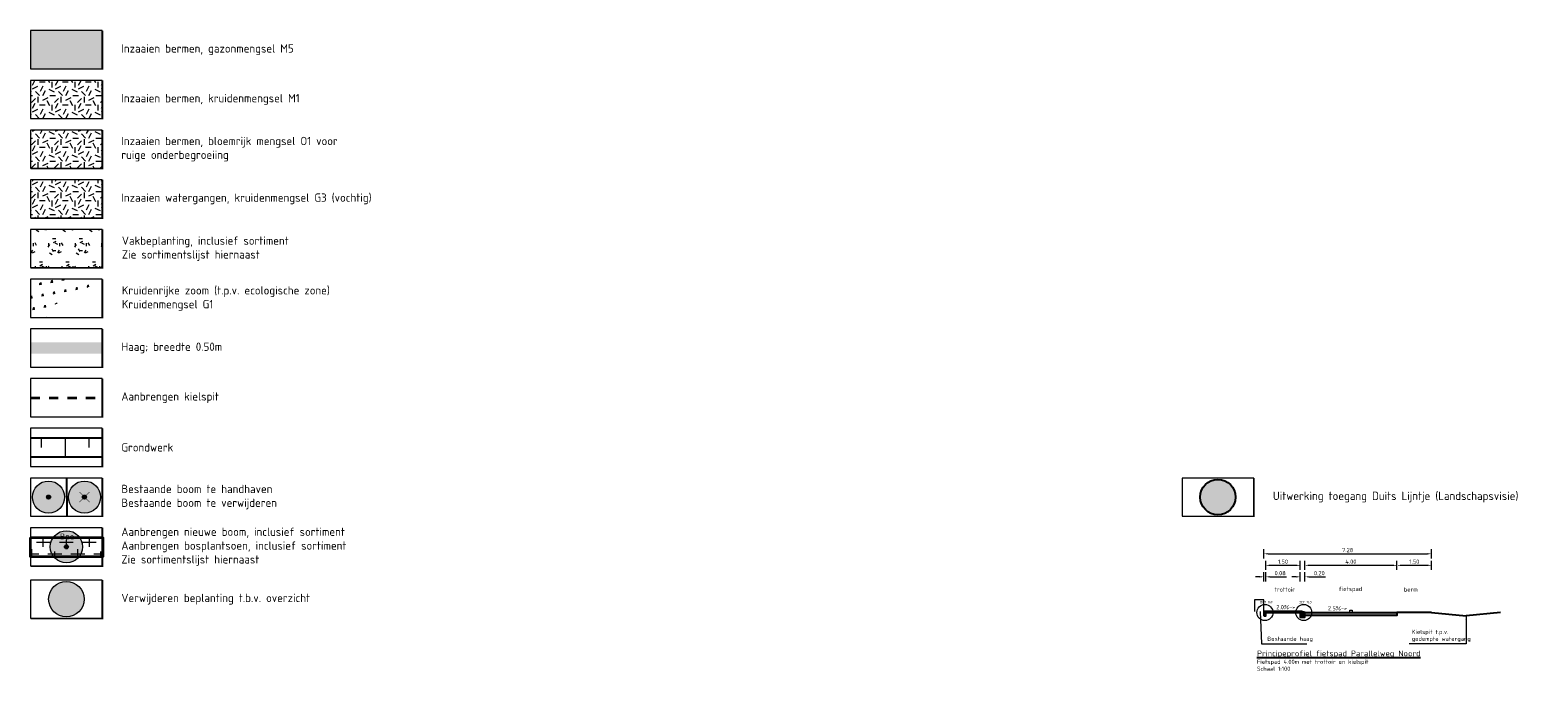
# Model space of a CAD drawing. Header units: metres. Extents: x 163543 to 168130, y 402678 to 405437.
# Tile 226 of 256: x 167816 to 167882, y 403396 to 403424. Entities that reach past the tile are written whole.
import ezdxf

# ---------------------------------------------------------------- set-up
doc = ezdxf.new("R2010")
doc.units = ezdxf.units.M
doc.linetypes.add('X-CA190022.004-UO-TXT_Legenda$0$XX-HIDDEN', pattern=[4, 2, -2])
doc.layers.get('0').update_dxf_attribs({"lineweight": 25})
for name, color, linetype, lineweight in [('X-CA190022.004-UO-DWP_Principeprofielen$0$B-WE-GR-HAAG-GD', 93, 'X-CA190022.004-UO-DWP_Principeprofielen$0$GR-HAAG1', 18), ('X-CA190022.004-UO-DWP_Principeprofielen$0$N-WE-GW-BERM-GD', 90, 'Continuous', 25), ('X-CA190022.004-UO-DWP_Principeprofielen$0$N-WE-VH-KANTOPSLUITING-GD', 7, 'Continuous', 25), ('X-CA190022.004-UO-DWP_Principeprofielen$0$N-WE-VH-KANTOPSLUITING-V', 253, 'Continuous', 0), ('X-CA190022.004-UO-DWP_Principeprofielen$0$N-WE-VH-KANTOPSLUITING_OPSLUITBAND-SD', 150, 'Continuous', 25), ('X-CA190022.004-UO-DWP_Principeprofielen$0$N-WE-VH-VERHARDING-GD', 7, 'Continuous', 25), ('X-CA190022.004-UO-DWP_Principeprofielen$0$N-WE-VW-MARKERING-GD', 7, 'Continuous', 18), ('X-CA190022.004-UO-DWP_Principeprofielen$0$X-XX-AL-M', 7, 'Continuous', 18), ('X-CA190022.004-UO-DWP_Principeprofielen$0$X-XX-AL-T18', 7, 'Continuous', 18), ('X-CA190022.004-UO-DWP_Principeprofielen$0$X-XX-AL-T18-DETAILVERWIJZING', 34, 'Continuous', 18), ('X-CA190022.004-UO-DWP_Principeprofielen$0$X-XX-AL-T18_verkanting', 7, 'Continuous', 18), ('X-CA190022.004-UO-DWP_Principeprofielen$0$X-XX-AL-T25', 7, 'Continuous', 25), ('X-CA190022.004-UO-TXT_Legenda$0$EEL_sortiment tekst BOMEN', 7, 'Continuous', 25), ('X-CA190022.004-UO-TXT_Legenda$0$EEL_toelichting beplantingsplan', 1, 'Continuous', 18), ('X-CA190022.004-UO-TXT_Legenda$0$EEL_vormgeving toegang DL', 150, 'Continuous', 25), ('X-CA190022.004-UO-TXT_Legenda$0$N-GV-GR-BEPLANTING_CULTUUR_VASTE PLANTENVAK-A-200', 92, 'Continuous', 18), ('X-CA190022.004-UO-TXT_Legenda$0$N-GV-GR-BOOM_SOLITAIR-G', 92, 'Continuous', 18), ('X-CA190022.004-UO-TXT_Legenda$0$N-WE-GR-BEPLANTING_CULTUUR_BOSPLANTSOEN-A-500', 92, 'Continuous', 18), ('X-CA190022.004-UO-TXT_Legenda$0$N-WE-GR-BEPLANTING_NATUUR_BOS-G', 90, 'Continuous', 35), ('X-CA190022.004-UO-TXT_Legenda$0$N-WE-GR-BOOM-S', 90, 'Continuous', 18), ('X-CA190022.004-UO-TXT_Legenda$0$N-WE-GR-KRUIDEN-A-250', 92, 'Continuous', 18), ('X-CA190022.004-UO-TXT_Legenda$0$N-WE-GW-TALUDARCERING-S', 90, 'Continuous', 25), ('X-CA190022.004-UO-TXT_Legenda$0$N-WE-GW-TALUDARCERING_KORT-G', 90, 'Continuous', 18), ('X-CA190022.004-UO-TXT_Legenda$0$N-WE-GW-TALUDARCERING_LANG-G', 90, 'Continuous', 18), ('X-CA190022.004-UO-TXT_Legenda$0$N-WE-GW-WATERGANG_BODEM-G', 90, 'Continuous', 25), ('X-CA190022.004-UO-TXT_Legenda$0$N-WE-GW-WATERGANG_GREPPEL_BODEM-G', 90, 'Continuous', 35), ('X-CA190022.004-UO-TXT_Legenda$0$N-WE-GW-WATERGANG_INSTEEK-G', 90, 'Continuous', 25), ('X-CA190022.004-UO-TXT_Legenda$0$X-XX-AL-LEGENDA-G', 7, 'Continuous', 18), ('X-CA190022.004-UO-TXT_Legenda$0$X-XX-AL-T18', 7, 'Continuous', 18)]:
    doc.layers.add(name, color=color, linetype=linetype, lineweight=lineweight)
for name, color, linetype, lineweight, transparency in [('X-CA190022.004-UO-DWP_Principeprofielen$0$N-WE-VH-VERHARDING-FIETSSTRAAT_ROOD-A', 13, 'Continuous', 0, 0.25), ('X-CA190022.004-UO-DWP_Principeprofielen$0$N-WE-VH-VERHARDING-TROTTOIR-A', 253, 'Continuous', 0, 0.25), ('X-CA190022.004-UO-TXT_Legenda$0$N-GV-GR-GRAS-A-200', 62, 'Continuous', 18, 0.5), ('X-CA190022.004-UO-TXT_Legenda$0$N-GV-GR-GRAS-A-200 GRASMENGSEL 01 KRUIDENMENGSEL', 44, 'Continuous', 18, 0.5), ('X-CA190022.004-UO-TXT_Legenda$0$N-GV-GR-GRAS-A-200 GRASMENGSEL G3 VOCHTIG', 122, 'Continuous', 18, 0.5), ('X-CA190022.004-UO-TXT_Legenda$0$N-GV-GR-HAAG_STRAK-G', 78, 'Continuous', 35, 0.5), ('X-CA190022.004-UO-TXT_Legenda$0$N-WE-GR-GROENSTROOK-A', 62, 'Continuous', 18, 0.5)]:
    doc.layers.add(name, color=color, linetype=linetype, lineweight=lineweight, transparency=transparency)
doc.layers.add('X-CA190022.004-UO-TXT_Legenda$0$B-WE-GR-BOOM-S AFKOMSTIG UIT DTM_v0.4', color=252, linetype='Continuous')
doc.layers.add('X-CA190022.004-UO-TXT_Legenda$0$V-WE-GR-BOOM-S', color=1, linetype='Continuous')
doc.styles.add('X-CA190022.004-UO-DWP_Principeprofielen$0$NLCS-ISO-M100-T18', font='NLCS-ISO.ttf', dxfattribs={"height": 0.18})
doc.styles.add('X-CA190022.004-UO-DWP_Principeprofielen$0$NLCS-ISO-M100-T25', font='NLCS-ISO.ttf', dxfattribs={"height": 0.25})
doc.styles.add('X-CA190022.004-UO-DWP_Principeprofielen$0$NLCS-ISO-M20-T18', font='NLCS-ISO.ttf', dxfattribs={"height": 0.036})
doc.styles.add('X-CA190022.004-UO-TXT_Legenda$0$NLCS-ISO', font='NLCS-ISO.ttf')
doc.styles.add('X-CA190022.004-UO-TXT_Legenda$0$NLCS-ISO-M200-T18', font='NLCS-ISO.ttf', dxfattribs={"height": 0.36})
doc.linetypes.add('X-CA190022.004-UO-DWP_Principeprofielen$0$GR-HAAG1', pattern='A,6,[176,NLCS.SHX,S=0.125,R=0,X=0,Y=0],-2', length=8)
doc.dimstyles.new('X-CA190022.004-UO-DWP_Principeprofielen$0$NLCS-M100-T18-PIJL_L2_H1', dxfattribs={"dimscale": 0.1, "dimtxt": 2.5, "dimasz": 1.8, "dimexe": 2, "dimexo": 2, "dimgap": 0.7, "dimtad": 1, "dimzin": 0, "dimdsep": 46, "dimtxsty": 'X-CA190022.004-UO-DWP_Principeprofielen$0$NLCS-ISO-M100-T18', "dimcen": 0, "dimdle": 2, "dimclrd": 256, "dimclre": 256, "dimclrt": 10, "dimadec": 1, "dimazin": 0, "dimtfac": 1, "dimtdec": 3, "dimtofl": 0, "dimtmove": 0, "dimatfit": 3, "dimfxl": 2, "dimfxlon": 1, "dimtfillclr": 256, "dimtolj": 1, "dimtzin": 0, "dimlwd": -1, "dimlwe": -1, "dimarcsym": 0})

# ---------------------------------------------------------------- blocks, each defined once
blk = doc.blocks.new('*U65')
at = {"layer": 'X-CA190022.004-UO-TXT_Legenda$0$N-WE-GW-TALUDARCERING_KORT-G'}
for p, q in [((167418.08, 403437.72), (167418.08, 403436.72)), ((167423.08, 403437.72), (167423.08, 403436.72))]:
    blk.add_line(p, q, dxfattribs=at)
at = {"layer": 'X-CA190022.004-UO-TXT_Legenda$0$N-WE-GW-TALUDARCERING_LANG-G'}
blk.add_line((167420.58, 403437.72), (167420.58, 403435.72), dxfattribs=at)
blk = doc.blocks.new('X-CA190022.004-UO-TXT_Legenda$0$SGR-BOOM_01-SO')
at = {"linetype": 'ByBlock', "lineweight": 18}
h = blk.add_hatch(color=0, dxfattribs=at)
h.dxf.hatch_style = 1
edge = h.paths.add_edge_path()
edge.add_arc((0, 0), 0.25, 0, 360)
at = {"color": 0, "linetype": 'ByBlock', "lineweight": 18}
for radius in [2, 0.25]:
    blk.add_circle((0, 0), radius, dxfattribs=at)
blk = doc.blocks.new('X-CA190022.004-UO-TXT_Legenda$0$IMGEOBoom')
at = {"transparency": 33554457}
h = blk.add_hatch(color=256, dxfattribs=at)
h.dxf.hatch_style = 1
edge = h.paths.add_edge_path()
edge.add_arc((0, 0), 100, 0, 360)
edge = h.paths.add_edge_path(flags=17)
edge.add_arc((0, 0), 12.5, 0, 360)
h = blk.add_hatch()
h.set_pattern_fill('ANGLE', color=256)
h.set_pattern_definition([(0, (0, 0), (0, 6.985), [5.08, -1.905]), (90, (0, 0), (-6.985, 4e-16), [5.08, -1.905])])
edge = h.paths.add_edge_path(flags=17)
edge.add_arc((0, 0), 12.5, 0, 360)
at = {"layer": 'X-CA190022.004-UO-TXT_Legenda$0$N-GV-GR-GRAS-A-200'}
h = blk.add_hatch(color=256, dxfattribs=at)
h.dxf.hatch_style = 1
edge = h.paths.add_edge_path(flags=17)
edge.add_arc((0, 0), 12.5, 0, 360)
at = {"xscale": 50, "yscale": 50, "zscale": 50}
blk.add_blockref('X-CA190022.004-UO-TXT_Legenda$0$SGR-BOOM_01-SO', (0, 0), dxfattribs=at)
blk = doc.blocks.new('X-CA190022.004-UO-TXT_Legenda$0$Te verwijderen boom')
at = {"ltscale": 0.1, "const_width": 0.05, "flags": 128}
for points in [[(-0.53, 0.53), (0.53, -0.53)], [(0.53, 0.53), (-0.53, -0.53)]]:
    blk.add_lwpolyline(points, dxfattribs=at)
blk = doc.blocks.new('X-CA190022.004-UO-TXT_Legenda$0$sfr nieuwe boom')
at = {"layer": 'X-CA190022.004-UO-TXT_Legenda$0$N-GV-GR-BOOM_SOLITAIR-G', "transparency": 33554470}
h = blk.add_hatch(color=256, dxfattribs=at)
h.dxf.hatch_style = 1
edge = h.paths.add_edge_path()
edge.add_arc((0, 0), 2, 0, 360)
at = {"layer": 'X-CA190022.004-UO-TXT_Legenda$0$N-GV-GR-BOOM_SOLITAIR-G'}
h = blk.add_hatch(color=256, dxfattribs=at)
h.dxf.hatch_style = 1
edge = h.paths.add_edge_path()
edge.add_arc((0, 0), 0.25, 0, 360)
for radius in [2, 0.25]:
    blk.add_circle((0, 0), radius, dxfattribs=at)
blk = doc.blocks.new('X-CA190022.004-UO-TXT_Legenda$0$blokje legenda')
at = {"layer": 'X-CA190022.004-UO-TXT_Legenda$0$X-XX-AL-LEGENDA-G', "const_width": 0.1, "flags": 128}
blk.add_lwpolyline([(7.55, 0), (7.55, -4.05), (0, -4.05)], dxfattribs=at)
at = {"layer": 'X-CA190022.004-UO-TXT_Legenda$0$X-XX-AL-LEGENDA-G', "flags": 128}
blk.add_lwpolyline([(0, 0), (0, -4), (7.5, -4), (7.5, 0)], close=True, dxfattribs=at)
blk = doc.blocks.new('X-CA190022.004-UO-DWP_Principeprofielen$0$5 20x20 band')
at = {"layer": 'X-CA190022.004-UO-DWP_Principeprofielen$0$N-WE-VH-KANTOPSLUITING-V'}
h = blk.add_hatch(color=256, dxfattribs=at)
h.dxf.hatch_style = 1
h.paths.add_polyline_path([(0, 0), (-0.15, 0.05), (-0.2, 0.05), (-0.2, -0.2), (0, -0.2)])
at = {"layer": 'X-CA190022.004-UO-DWP_Principeprofielen$0$N-WE-VH-KANTOPSLUITING-GD', "flags": 128}
blk.add_lwpolyline([(0, 0), (-0.15, 0.05), (-0.2, 0.05), (-0.2, -0.2), (0, -0.2)], close=True, dxfattribs=at)
blk = doc.blocks.new('X-CA190022.004-UO-DWP_Principeprofielen$0$N-SVH-KANTOPSLUITING_OPSLUITBAND_80X200-D')
blk.add_hatch(color=8).paths.add_polyline_path([(-0.08, -0.2), (0, -0.2), (0, 0), (-0.08, 0)])
at = {"flags": 128}
blk.add_lwpolyline([(-0.08, -0.2), (0, -0.2), (0, 0), (-0.08, 0)], close=True, dxfattribs=at)
blk = doc.blocks.new('*D685')
at = {"layer": 'X-CA190022.004-UO-DWP_Principeprofielen$0$X-XX-AL-M', "transparency": 16777216}
for p, q in [((167869.716, 403399.816), (167869.716, 403400.216)), ((167869.796, 403399.816), (167869.796, 403400.216)), ((167869.536, 403400.016), (167869.356, 403400.016)), ((167869.976, 403400.016), (167870.692, 403400.016))]:
    blk.add_line(p, q, dxfattribs=at)
for points in [[(167869.536, 403400.046), (167869.536, 403399.986), (167869.716, 403400.016)], [(167869.976, 403400.046), (167869.976, 403399.986), (167869.796, 403400.016)]]:
    blk.add_solid(points, dxfattribs=at)
at = {"layer": 'X-CA190022.004-UO-DWP_Principeprofielen$0$X-XX-AL-M', "transparency": 16777216, "insert": (167870.424, 403400.176), "char_height": 0.18, "attachment_point": 5, "style": 'X-CA190022.004-UO-DWP_Principeprofielen$0$NLCS-ISO-M100-T18'}
blk.add_mtext('\\A1;0.08', dxfattribs=at)
blk = doc.blocks.new('*D686')
at = {"layer": 'X-CA190022.004-UO-DWP_Principeprofielen$0$X-XX-AL-M', "transparency": 16777216}
for p, q in [((167869.796, 403400.316), (167869.796, 403400.716)), ((167869.976, 403400.516), (167871.116, 403400.516)), ((167871.296, 403400.316), (167871.296, 403400.716))]:
    blk.add_line(p, q, dxfattribs=at)
for points in [[(167869.976, 403400.546), (167869.976, 403400.486), (167869.796, 403400.516)], [(167871.116, 403400.546), (167871.116, 403400.486), (167871.296, 403400.516)]]:
    blk.add_solid(points, dxfattribs=at)
at = {"layer": 'X-CA190022.004-UO-DWP_Principeprofielen$0$X-XX-AL-M', "transparency": 16777216, "insert": (167870.546, 403400.676), "char_height": 0.18, "attachment_point": 5, "style": 'X-CA190022.004-UO-DWP_Principeprofielen$0$NLCS-ISO-M100-T18'}
blk.add_mtext('\\A1;1.50', dxfattribs=at)
blk = doc.blocks.new('*D687')
at = {"layer": 'X-CA190022.004-UO-DWP_Principeprofielen$0$X-XX-AL-M', "transparency": 16777216}
for p, q in [((167871.296, 403399.816), (167871.296, 403400.216)), ((167871.496, 403399.816), (167871.496, 403400.216)), ((167871.116, 403400.016), (167870.936, 403400.016)), ((167871.676, 403400.016), (167872.392, 403400.016))]:
    blk.add_line(p, q, dxfattribs=at)
for points in [[(167871.116, 403400.046), (167871.116, 403399.986), (167871.296, 403400.016)], [(167871.676, 403400.046), (167871.676, 403399.986), (167871.496, 403400.016)]]:
    blk.add_solid(points, dxfattribs=at)
at = {"layer": 'X-CA190022.004-UO-DWP_Principeprofielen$0$X-XX-AL-M', "transparency": 16777216, "insert": (167872.124, 403400.176), "char_height": 0.18, "attachment_point": 5, "style": 'X-CA190022.004-UO-DWP_Principeprofielen$0$NLCS-ISO-M100-T18'}
blk.add_mtext('\\A1;0.20', dxfattribs=at)
blk = doc.blocks.new('*D688')
at = {"layer": 'X-CA190022.004-UO-DWP_Principeprofielen$0$X-XX-AL-M', "transparency": 16777216}
for p, q in [((167871.496, 403400.316), (167871.496, 403400.716)), ((167871.676, 403400.516), (167875.316, 403400.516)), ((167875.496, 403400.316), (167875.496, 403400.716))]:
    blk.add_line(p, q, dxfattribs=at)
for points in [[(167871.676, 403400.546), (167871.676, 403400.486), (167871.496, 403400.516)], [(167875.316, 403400.546), (167875.316, 403400.486), (167875.496, 403400.516)]]:
    blk.add_solid(points, dxfattribs=at)
at = {"layer": 'X-CA190022.004-UO-DWP_Principeprofielen$0$X-XX-AL-M', "transparency": 16777216, "insert": (167873.496, 403400.676), "char_height": 0.18, "attachment_point": 5, "style": 'X-CA190022.004-UO-DWP_Principeprofielen$0$NLCS-ISO-M100-T18'}
blk.add_mtext('\\A1;4.00', dxfattribs=at)
blk = doc.blocks.new('*D1278')
at = {"layer": 'X-CA190022.004-UO-DWP_Principeprofielen$0$X-XX-AL-M', "transparency": 16777216}
for p, q in [((167875.496, 403400.316), (167875.496, 403400.716)), ((167875.676, 403400.516), (167876.816, 403400.516)), ((167876.996, 403400.316), (167876.996, 403400.716))]:
    blk.add_line(p, q, dxfattribs=at)
for points in [[(167875.676, 403400.546), (167875.676, 403400.486), (167875.496, 403400.516)], [(167876.816, 403400.546), (167876.816, 403400.486), (167876.996, 403400.516)]]:
    blk.add_solid(points, dxfattribs=at)
at = {"layer": 'X-CA190022.004-UO-DWP_Principeprofielen$0$X-XX-AL-M', "transparency": 16777216, "insert": (167876.246, 403400.676), "char_height": 0.18, "attachment_point": 5, "style": 'X-CA190022.004-UO-DWP_Principeprofielen$0$NLCS-ISO-M100-T18'}
blk.add_mtext('\\A1;1.50', dxfattribs=at)
blk = doc.blocks.new('*D689')
at = {"layer": 'X-CA190022.004-UO-DWP_Principeprofielen$0$X-XX-AL-M', "transparency": 16777216}
for p, q in [((167869.716, 403400.816), (167869.716, 403401.216)), ((167869.896, 403401.016), (167876.816, 403401.016)), ((167876.996, 403400.816), (167876.996, 403401.216))]:
    blk.add_line(p, q, dxfattribs=at)
for points in [[(167869.896, 403401.046), (167869.896, 403400.986), (167869.716, 403401.016)], [(167876.816, 403401.046), (167876.816, 403400.986), (167876.996, 403401.016)]]:
    blk.add_solid(points, dxfattribs=at)
at = {"layer": 'X-CA190022.004-UO-DWP_Principeprofielen$0$X-XX-AL-M', "transparency": 16777216, "insert": (167873.356, 403401.176), "char_height": 0.18, "attachment_point": 5, "style": 'X-CA190022.004-UO-DWP_Principeprofielen$0$NLCS-ISO-M100-T18'}
blk.add_mtext('\\A1;7.28', dxfattribs=at)

msp = doc.modelspace()

# ---------------------------------------------------------------- hatches: boundary and pattern name
at = {"layer": 'X-CA190022.004-UO-DWP_Principeprofielen$0$N-WE-VH-VERHARDING-FIETSSTRAAT_ROOD-A'}
h = msp.add_hatch(color=256, dxfattribs=at)
h.dxf.hatch_style = 1
h.paths.add_polyline_path([(167871.496, 403398.466), (167875.496, 403398.466), (167875.496, 403398.341), (167871.496, 403398.341)])
at = {"layer": 'X-CA190022.004-UO-DWP_Principeprofielen$0$N-WE-VH-VERHARDING-TROTTOIR-A'}
h = msp.add_hatch(color=256, dxfattribs=at)
h.dxf.hatch_style = 1
h.paths.add_polyline_path([(167869.796, 403398.516), (167869.796, 403398.471), (167871.296, 403398.471), (167871.296, 403398.516)])
at = {"layer": 'X-CA190022.004-UO-TXT_Legenda$0$EEL_toelichting beplantingsplan', "transparency": 33554457}
h = msp.add_hatch(color=256, dxfattribs=at)
h.dxf.hatch_style = 1
edge = h.paths.add_edge_path()
edge.add_arc((167817.72, 403399.046), 0.769, 0, 360)
at = {"layer": 'X-CA190022.004-UO-TXT_Legenda$0$EEL_vormgeving toegang DL', "transparency": 33554457}
h = msp.add_hatch(color=256, dxfattribs=at)
h.dxf.hatch_style = 1
edge = h.paths.add_edge_path()
edge.add_arc((167867.72, 403403.479), 0.769, 0, 360)
at = {"layer": 'X-CA190022.004-UO-TXT_Legenda$0$N-GV-GR-BEPLANTING_CULTUUR_VASTE PLANTENVAK-A-200'}
h = msp.add_hatch(dxfattribs=at)
h.set_pattern_fill('AGR-VASTEPLANTEN', color=256, scale=0.2, pattern_type=2)
h.set_pattern_definition([(0, (379.8503, -7.8115), (0.57735, 1), [0.133976, -1.020724]), (30, (379.9843, -7.81146), (0.5773504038, 0.9999997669), [0.133976, -1.866024]), (60, (380.1003, -7.7445), (-0.5773504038, 0.9999997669), [0.133976, -1.020724]), (90, (380.1673, -7.62845), (-0.57735, 1), [0.133976, -1.866024]), (120, (380.1673, -7.4945), (-1.1547004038, -2.331e-07), [0.133976, -1.020724]), (150, (380.1003, -7.37845), (-1.1547004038, 2.331e-07), [0.133976, -1.866024]), (180, (379.9843, -7.3115), (-0.57735, -1), [0.133976, -1.020724]), (210, (379.8503, -7.31146), (-0.5773504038, -0.9999997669), [0.133976, -1.866024]), (240, (379.7343, -7.3784), (0.5773504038, -0.9999997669), [0.133976, -1.020724]), (270, (379.6673, -7.4945), (0.57735, -1), [0.133976, -1.866024]), (300, (379.6673, -7.6284), (1.1547004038, 2.331e-07), [0.133976, -1.020724]), (330, (379.7343, -7.7445), (1.1547004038, -2.331e-07), [0.133976, -1.866024])])
h.paths.add_polyline_path([(167819.279, 403413.444), (167819.279, 403415.103), (167816.168, 403415.103), (167816.168, 403413.444)])
at = {"layer": 'X-CA190022.004-UO-TXT_Legenda$0$N-GV-GR-GRAS-A-200'}
h = msp.add_hatch(dxfattribs=at)
h.set_pattern_fill('AGR-GRAS_02-SO', color=256, scale=0.1, pattern_type=2)
h.set_pattern_definition([(0, (0, -1.0848), (1, 1), [0.25, -0.75]), (0, (0.55, -0.4848), (1, 1), [0.25, -0.75]), (90, (0.1, -0.7348), (-1, 1), [0.25, -0.75]), (90, (0.5, -0.3848), (-1, 1), [0.25, -0.75]), (45, (0.2, -0.3848), (0, 1), [0.25, -1.164213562]), (135, (0.55, -1.0848), (-1, 0), [0.25, -1.164213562]), (26.5650512, (0.25, -0.7848), (1, 4e-10), [0.25, -1.986067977]), (26.5650512, (0.7, -0.2848), (1, 4e-10), [0.25, -1.986067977]), (63.43494882, (0.7, -1.0848), (5e-11, 1), [0.25, -1.986067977]), (63.43494882, (0.25, -0.6348), (5e-11, 1), [0.25, -1.986067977]), (63.43494882, (0.6, -0.8848), (5e-11, 1), [0.25, -1.986067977]), (116.5650512, (0, -0.5348), (-4e-10, 1), [0.25, -1.986067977]), (153.43494882, (0.2, -0.9348), (-1, 5e-11), [0.25, -1.986067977])])
h.paths.add_polyline_path([(167819.279, 403421.579), (167816.168, 403421.579), (167816.168, 403419.921), (167819.279, 403419.921)])
at = {"layer": 'X-CA190022.004-UO-TXT_Legenda$0$N-GV-GR-GRAS-A-200 GRASMENGSEL 01 KRUIDENMENGSEL'}
h = msp.add_hatch(dxfattribs=at)
h.set_pattern_fill('AGR-GRAS_02-SO', color=256, scale=0.1, pattern_type=2)
h.set_pattern_definition([(0, (0, 1.0741), (1, 1), [0.25, -0.75]), (0, (0.55, 1.6741), (1, 1), [0.25, -0.75]), (90, (0.1, 1.4241), (-1, 1), [0.25, -0.75]), (90, (0.5, 1.7741), (-1, 1), [0.25, -0.75]), (45, (0.2, 1.77406), (0, 1), [0.25, -1.164213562]), (135, (0.55, 1.07406), (-1, 0), [0.25, -1.164213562]), (26.5650512, (0.25, 1.37406), (1, 4e-10), [0.25, -1.986067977]), (26.5650512, (0.7, 1.87406), (1, 4e-10), [0.25, -1.986067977]), (63.43494882, (0.7, 1.07406), (5e-11, 1), [0.25, -1.986067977]), (63.43494882, (0.25, 1.52406), (5e-11, 1), [0.25, -1.986067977]), (63.43494882, (0.6, 1.27406), (5e-11, 1), [0.25, -1.986067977]), (116.5650512, (0, 1.62406), (-4e-10, 1), [0.25, -1.986067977]), (153.43494882, (0.2, 1.22406), (-1, 5e-11), [0.25, -1.986067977])])
h.paths.add_polyline_path([(167819.279, 403419.421), (167816.168, 403419.421), (167816.168, 403417.762), (167819.279, 403417.762)])
at = {"layer": 'X-CA190022.004-UO-TXT_Legenda$0$N-GV-GR-GRAS-A-200 GRASMENGSEL G3 VOCHTIG'}
h = msp.add_hatch(dxfattribs=at)
h.set_pattern_fill('AGR-GRAS_02-SO', color=256, scale=0.1, pattern_type=2)
h.set_pattern_definition([(0, (0, -3.2437), (1, 1), [0.25, -0.75]), (0, (0.55, -2.6437), (1, 1), [0.25, -0.75]), (90, (0.1, -2.8937), (-1, 1), [0.25, -0.75]), (90, (0.5, -2.5437), (-1, 1), [0.25, -0.75]), (45, (0.2, -2.5437), (0, 1), [0.25, -1.164213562]), (135, (0.55, -3.2437), (-1, 0), [0.25, -1.164213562]), (26.5650512, (0.25, -2.9437), (1, 4e-10), [0.25, -1.986067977]), (26.5650512, (0.7, -2.4437), (1, 4e-10), [0.25, -1.986067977]), (63.43494882, (0.7, -3.2437), (5e-11, 1), [0.25, -1.986067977]), (63.43494882, (0.25, -2.7937), (5e-11, 1), [0.25, -1.986067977]), (63.43494882, (0.6, -3.0437), (5e-11, 1), [0.25, -1.986067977]), (116.5650512, (0, -2.6937), (-4e-10, 1), [0.25, -1.986067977]), (153.43494882, (0.2, -3.0937), (-1, 5e-11), [0.25, -1.986067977])])
h.paths.add_polyline_path([(167819.279, 403417.262), (167816.168, 403417.262), (167816.168, 403415.603), (167819.279, 403415.603)])
at = {"layer": 'X-CA190022.004-UO-TXT_Legenda$0$N-GV-GR-HAAG_STRAK-G'}
h = msp.add_hatch(color=256, dxfattribs=at)
h.dxf.hatch_style = 1
h.paths.add_polyline_path([(167816.168, 403409.706), (167819.279, 403409.706), (167819.279, 403410.206), (167816.168, 403410.206)])
at = {"layer": 'X-CA190022.004-UO-TXT_Legenda$0$N-WE-GR-BEPLANTING_CULTUUR_BOSPLANTSOEN-A-500', "ltscale": 0.01}
h = msp.add_hatch(dxfattribs=at)
h.set_pattern_fill('AGR-BOSPLANTSOEN', color=256, scale=0.5, pattern_type=2)
h.set_pattern_definition([(0, (379.9173, -7.98136), (0.5, 0.5), [0.6, -0.4]), (90, (380.2173, -8.1814), (-2, 1e-16), [0.4, -0.6]), (90, (380.7173, -7.6814), (-2, 1e-16), [0.4, -0.6]), (90, (381.2173, -8.0814), (-2, 1e-16), [0.2, -0.8]), (90, (381.7173, -7.5814), (-2, 1e-16), [0.2, -0.8])])
h.paths.add_polyline_path([(167816.168, 403401.73), (167819.299, 403401.73), (167819.299, 403400.89), (167816.168, 403400.89)])
at = {"layer": 'X-CA190022.004-UO-TXT_Legenda$0$N-WE-GR-GROENSTROOK-A', "transparency": 33554559}
h = msp.add_hatch(color=256, dxfattribs=at)
h.dxf.hatch_style = 1
h.paths.add_polyline_path([(167819.279, 403422.079), (167819.279, 403423.738), (167816.168, 403423.738), (167816.168, 403422.079)])
at = {"layer": 'X-CA190022.004-UO-TXT_Legenda$0$N-WE-GR-KRUIDEN-A-250', "transparency": 33554559}
h = msp.add_hatch(dxfattribs=at)
h.set_pattern_fill('AGR-KRUIDEN-SO', color=256, scale=0.05, angle=56, pattern_type=2)
h.set_pattern_definition([(146, (0, -9.72034), (-0.4908135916, -0.09540449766), [0.09375, -0.6133567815]), (101, (0, -9.72034), (-0.4908135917, -0.0954044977), [0.09375, -0.40625]), (191, (0, -9.72034), (0.0954044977, -0.4908135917), [0.09375, -0.40625])])
h.paths.add_polyline_path([(167816.168, 403412.944), (167816.168, 403411.285), (167819.279, 403411.285), (167819.279, 403412.944)], flags=16)
edge = h.paths.add_edge_path()
edge.add_line((167819.299, 403412.944), (167819.299, 403411.264))
edge.add_line((167819.299, 403411.264), (167816.168, 403411.264))

# ---------------------------------------------------------------- linework, layer by layer
at = {"color": 7, "flags": 128}
msp.add_lwpolyline([(167817.723, 403404.308), (167817.734, 403402.629)], dxfattribs=at)
at = {"layer": 'X-CA190022.004-UO-DWP_Principeprofielen$0$B-WE-GR-HAAG-GD', "ltscale": 0.05, "flags": 128}
msp.add_lwpolyline([(167869.716, 403398.516), (167869.716, 403399.016), (167869.316, 403399.016), (167869.316, 403398.516)], dxfattribs=at)
at = {"layer": 'X-CA190022.004-UO-DWP_Principeprofielen$0$N-WE-GW-BERM-GD'}
for points in [[(167876.996, 403398.466), (167875.496, 403398.466)], [(167876.996, 403398.466), (167878.496, 403398.316)], [(167879.996, 403398.466), (167878.496, 403398.316)]]:
    msp.add_lwpolyline(points, dxfattribs=at)
at = {"layer": 'X-CA190022.004-UO-DWP_Principeprofielen$0$N-WE-VH-VERHARDING-GD', "flags": 128}
for points in [[(167869.796, 403398.516), (167869.796, 403398.471), (167871.296, 403398.471), (167871.296, 403398.516)], [(167871.496, 403398.466), (167875.496, 403398.466), (167875.496, 403398.341), (167871.496, 403398.341)]]:
    msp.add_lwpolyline(points, close=True, dxfattribs=at)
at = {"layer": 'X-CA190022.004-UO-DWP_Principeprofielen$0$N-WE-VW-MARKERING-GD', "flags": 128}
msp.add_lwpolyline([(167873.446, 403398.466), (167873.446, 403398.566), (167873.546, 403398.566), (167873.546, 403398.466)], close=True, dxfattribs=at)
at = {"layer": 'X-CA190022.004-UO-DWP_Principeprofielen$0$X-XX-AL-T18-DETAILVERWIJZING'}
for centre in [(167869.763, 403398.466), (167871.448, 403398.466)]:
    msp.add_circle(centre, 0.349, dxfattribs=at)
at = {"layer": 'X-CA190022.004-UO-TXT_Legenda$0$EEL_toelichting beplantingsplan'}
msp.add_circle((167817.72, 403399.046), 0.769, dxfattribs=at)
at = {"layer": 'X-CA190022.004-UO-TXT_Legenda$0$EEL_vormgeving toegang DL'}
msp.add_circle((167867.72, 403403.479), 0.769, dxfattribs=at)
at = {"layer": 'X-CA190022.004-UO-TXT_Legenda$0$N-WE-GR-BEPLANTING_NATUUR_BOS-G'}
msp.add_lwpolyline([(167816.168, 403401.73), (167819.299, 403401.73), (167819.299, 403400.89), (167816.168, 403400.89)], close=True, dxfattribs=at)
at = {"layer": 'X-CA190022.004-UO-TXT_Legenda$0$N-WE-GW-WATERGANG_BODEM-G', "flags": 128}
msp.add_lwpolyline([(167816.168, 403405.223), (167819.279, 403405.223)], dxfattribs=at)
at = {"layer": 'X-CA190022.004-UO-TXT_Legenda$0$N-WE-GW-WATERGANG_GREPPEL_BODEM-G', "linetype": 'X-CA190022.004-UO-TXT_Legenda$0$XX-HIDDEN', "ltscale": 0.2, "flags": 128}
msp.add_lwpolyline([(167816.168, 403407.797), (167819.279, 403407.797)], dxfattribs=at)
at = {"layer": 'X-CA190022.004-UO-TXT_Legenda$0$N-WE-GW-WATERGANG_INSTEEK-G', "flags": 128}
msp.add_lwpolyline([(167816.168, 403406.053), (167819.279, 403406.053)], dxfattribs=at)

# ---------------------------------------------------------------- block references
at = {"xscale": 0.41472, "yscale": 0.41472, "zscale": 0.41472}
for p in [(167816.168, 403423.738), (167816.168, 403421.579), (167816.168, 403419.421), (167816.168, 403417.262), (167816.168, 403415.103), (167816.168, 403412.944), (167816.168, 403410.785), (167816.168, 403408.626), (167816.168, 403406.467), (167816.168, 403404.308), (167866.168, 403404.308), (167816.168, 403402.15), (167816.168, 403399.875)]:
    msp.add_blockref('X-CA190022.004-UO-TXT_Legenda$0$blokje legenda', p, dxfattribs=at)
msp.add_blockref('X-CA190022.004-UO-DWP_Principeprofielen$0$5 20x20 band', (167871.496, 403398.466))
at = {"layer": 'X-CA190022.004-UO-DWP_Principeprofielen$0$N-WE-VH-KANTOPSLUITING_OPSLUITBAND-SD'}
msp.add_blockref('X-CA190022.004-UO-DWP_Principeprofielen$0$N-SVH-KANTOPSLUITING_OPSLUITBAND_80X200-D', (167869.796, 403398.516), dxfattribs=at)
at = {"layer": 'X-CA190022.004-UO-TXT_Legenda$0$B-WE-GR-BOOM-S AFKOMSTIG UIT DTM_v0.4', "linetype": 'ByBlock', "lineweight": -2, "xscale": 0.006960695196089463, "yscale": 0.006960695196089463, "zscale": 0.006960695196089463}
for p in [(167816.946, 403403.479), (167818.506, 403403.479)]:
    msp.add_blockref('X-CA190022.004-UO-TXT_Legenda$0$IMGEOBoom', p, dxfattribs=at)
at = {"layer": 'X-CA190022.004-UO-TXT_Legenda$0$N-WE-GR-BOOM-S', "xscale": 0.35, "yscale": 0.35}
msp.add_blockref('X-CA190022.004-UO-TXT_Legenda$0$sfr nieuwe boom', (167817.723, 403401.32), dxfattribs=at)
at = {"layer": 'X-CA190022.004-UO-TXT_Legenda$0$N-WE-GW-TALUDARCERING-S', "xscale": 0.41472, "yscale": 0.41472, "zscale": 0.41472}
msp.add_blockref('*U65', (98384.998, 236092.362), dxfattribs=at)
at = {"layer": 'X-CA190022.004-UO-TXT_Legenda$0$V-WE-GR-BOOM-S', "xscale": 0.41472, "yscale": 0.41472, "zscale": 0.41472}
msp.add_blockref('X-CA190022.004-UO-TXT_Legenda$0$Te verwijderen boom', (167818.506, 403403.479), dxfattribs=at)

# ---------------------------------------------------------------- texts
at = {"layer": 'X-CA190022.004-UO-DWP_Principeprofielen$0$X-XX-AL-M', "char_height": 0.18, "attachment_point": 5, "style": 'X-CA190022.004-UO-DWP_Principeprofielen$0$NLCS-ISO-M100-T18'}
for s, insert in [('trottoir', (167870.626, 403399.466)), ('fietspad', (167873.476, 403399.466)), ('berm', (167876.096, 403399.466))]:
    msp.add_mtext_dynamic_manual_height_columns(s, width=2.68684, gutter_width=1.25, heights=[0], dxfattribs=dict(at, insert=insert))
at = {"layer": 'X-CA190022.004-UO-DWP_Principeprofielen$0$X-XX-AL-M', "char_height": 0.18, "attachment_point": 7, "style": 'X-CA190022.004-UO-DWP_Principeprofielen$0$NLCS-ISO-M100-T18'}
for s, insert in [('\\A1;\\pxql;Kielspit t.p.v. \\Pgedempte watergang', (167876.135, 403397.181)), ('\\A1;Bestaande haag', (167869.866, 403397.182))]:
    msp.add_mtext(s, dxfattribs=dict(at, insert=insert))
at = {"layer": 'X-CA190022.004-UO-DWP_Principeprofielen$0$X-XX-AL-T18', "insert": (167869.416, 403396.416), "char_height": 0.18, "attachment_point": 1, "style": 'X-CA190022.004-UO-DWP_Principeprofielen$0$NLCS-ISO-M100-T18'}
msp.add_mtext_dynamic_manual_height_columns('Fietspad 4.00m met trottoir en kielspit\\PSchaal 1:100', width=5.03125, gutter_width=0.9, heights=[0], dxfattribs=at)
at = {"layer": 'X-CA190022.004-UO-DWP_Principeprofielen$0$X-XX-AL-T18-DETAILVERWIJZING', "char_height": 0.1, "attachment_point": 1, "style": 'X-CA190022.004-UO-DWP_Principeprofielen$0$NLCS-ISO-M20-T18'}
for s, insert in [('DET 160', (167869.553, 403398.968)), ('DET 163', (167871.238, 403398.968))]:
    msp.add_mtext_dynamic_manual_height_columns(s, width=0.60965, gutter_width=5, heights=[0], dxfattribs=dict(at, insert=insert))
at = {"layer": 'X-CA190022.004-UO-DWP_Principeprofielen$0$X-XX-AL-T18_verkanting', "style": 'X-CA190022.004-UO-DWP_Principeprofielen$0$NLCS-ISO-M100-T18'}
for s, p in [('2.0%%%->', (167870.255, 403398.609)), ('2.5%%%->', (167872.497, 403398.559))]:
    msp.add_text(s, height=0.18, dxfattribs=at).set_placement(p)
at = {"layer": 'X-CA190022.004-UO-DWP_Principeprofielen$0$X-XX-AL-T25', "insert": (167869.416, 403396.816), "char_height": 0.25, "attachment_point": 1, "style": 'X-CA190022.004-UO-DWP_Principeprofielen$0$NLCS-ISO-M100-T25'}
msp.add_mtext_dynamic_manual_height_columns('{\\LPrincipeprofiel fietspad Parallelweg Noord}', width=6.90844, gutter_width=1.25, heights=[0], dxfattribs=at)
at = {"layer": 'X-CA190022.004-UO-TXT_Legenda$0$EEL_sortiment tekst BOMEN', "insert": (167817.444, 403401.895), "char_height": 0.25, "attachment_point": 1, "style": 'X-CA190022.004-UO-TXT_Legenda$0$NLCS-ISO'}
msp.add_mtext_dynamic_manual_height_columns('Bpe', width=16.10034, gutter_width=0.025, heights=[0], dxfattribs=at)
at = {"layer": 'X-CA190022.004-UO-TXT_Legenda$0$X-XX-AL-T18', "char_height": 0.36, "attachment_point": 4, "style": 'X-CA190022.004-UO-TXT_Legenda$0$NLCS-ISO-M200-T18'}
for s, width, insert in [('\\A1;Inzaaien bermen, gazonmengsel {\\fNLCS-ISO|b1|i0|c0|p34;M5}', 11.44271, (167820.108, 403422.909)), ('\\A1;Inzaaien bermen, kruidenmengsel {\\fNLCS-ISO|b1|i0|c0|p34;M1}', 11.44271, (167820.108, 403420.75)), ('\\A1;Inzaaien bermen, bloemrijk mengsel {\\fNLCS-ISO|b1|i0|c0|p34;O1} voor ruige onderbegroeiing ', 10.13577, (167820.108, 403418.591)), ('\\A1;Inzaaien watergangen, kruidenmengsel {\\fNLCS-ISO|b1|i0|c0|p34;G3} (vochtig)', 11.44271, (167820.108, 403416.432)), ('\\A1;Vakbeplanting, inclusief sortiment\\PZie sortimentslijst hiernaast', 7.94531, (167820.129, 403414.263)), ('\\A1;Kruidenrijke zoom (t.p.v. ecologische zone)\\P{\\A0;K}ruidenmengsel {\\fNLCS-ISO|b1|i0|c0|p34;G1}', 12.27627, (167820.129, 403412.104)), ('Haag; breedte 0.50m', 11.72197, (167820.108, 403409.956)), ('Aanbrengen kielspit', 11.72197, (167820.108, 403407.797)), ('Grondwerk', 11.72197, (167820.108, 403405.638)), ('Bestaande boom te handhaven\\PBestaande boom te verwijderen', 9.90017, (167820.108, 403403.479)), ('Uitwerking toegang Duits Lijntje (Landschapsvisie)', 13.56112, (167870.108, 403403.479)), ('Aanbrengen nieuwe boom, inclusief sortiment\\PAanbrengen bosplantsoen, inclusief sortiment\\P{\\A1;Zie sortimentslijst hiernaast}', 11.1711, (167820.108, 403401.32)), ('Verwijderen beplanting t.b.v. overzicht', 10.01537, (167820.108, 403399.046))]:
    msp.add_mtext_dynamic_manual_height_columns(s, width=width, gutter_width=2.592, heights=[0], dxfattribs=dict(at, insert=insert))

# ---------------------------------------------------------------- dimensions: what is measured, and where the dimension line sits
at = {"layer": 'X-CA190022.004-UO-DWP_Principeprofielen$0$X-XX-AL-M'}
for base, p1, p2, picture, middle in [((167876.996, 403401.016), (167869.716, 403398.516), (167876.996, 403398.466), '*D689', (167873.356, 403401.176)), ((167871.296, 403400.516), (167869.796, 403398.516), (167871.296, 403398.516), '*D686', (167870.546, 403400.676)), ((167875.496, 403400.516), (167871.496, 403398.466), (167875.496, 403398.466), '*D688', (167873.496, 403400.676)), ((167876.996, 403400.516), (167875.496, 403398.466), (167876.996, 403398.466), '*D1278', (167876.246, 403400.676)), ((167869.796, 403400.016), (167869.716, 403398.516), (167869.796, 403398.516), '*D685', (167870.424, 403400.176)), ((167871.496, 403400.016), (167871.296, 403398.516), (167871.496, 403398.466), '*D687', (167872.124, 403400.176))]:
    dim = msp.add_linear_dim(base=base, p1=p1, p2=p2, dimstyle='X-CA190022.004-UO-DWP_Principeprofielen$0$NLCS-M100-T18-PIJL_L2_H1', override={"dimclrt": 256}, dxfattribs=at)
    dim.commit()
    dim.dimension.update_dxf_attribs({"geometry": picture, "text_midpoint": middle})

# ---------------------------------------------------------------- leaders
at = {"layer": 'X-CA190022.004-UO-DWP_Principeprofielen$0$X-XX-AL-M', "annotation_type": 0, "has_hookline": 1}
for points, hookline_direction, text_width in [([(167869.55, 403398.516), (167869.616, 403397.112), (167869.796, 403397.112)], 0, 1.71), ([(167878.497, 403398.315), (167878.504, 403397.111), (167878.324, 403397.111)], 1, 2.232)]:
    msp.add_leader(points, dimstyle='X-CA190022.004-UO-DWP_Principeprofielen$0$NLCS-M100-T18-PIJL_L2_H1', dxfattribs=dict(at, hookline_direction=hookline_direction, text_width=text_width))

doc.saveas('drawing.dxf')
